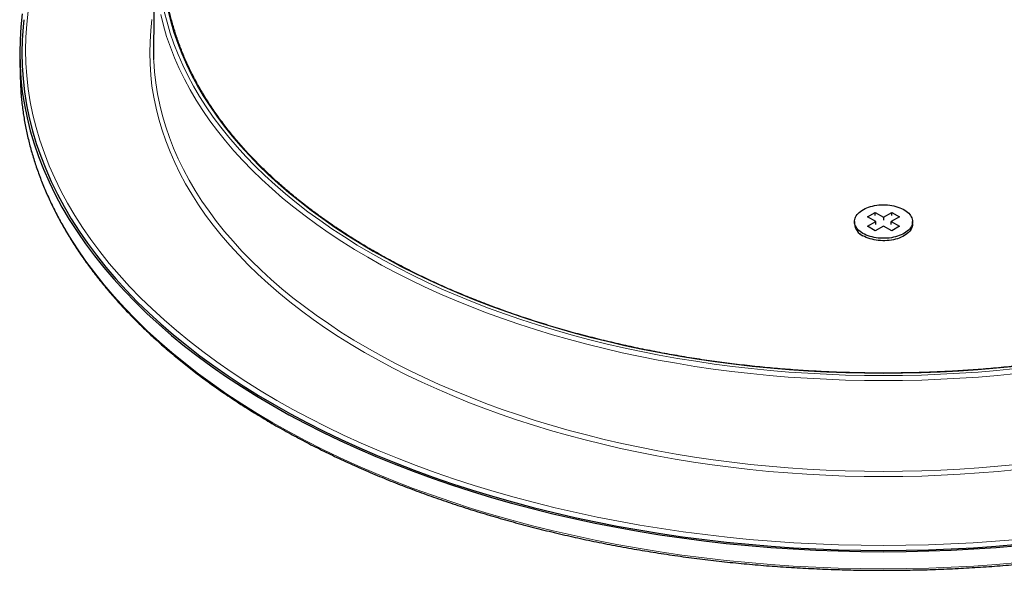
# Model space of a CAD drawing. Header units: millimetres. Extents: x 8 to 2418, y 12 to 2371.
# Tile 33 of 38: x 1880 to 2015, y 968 to 1043. Entities that reach past the tile are written whole.
import ezdxf

# ---------------------------------------------------------------- set-up
doc = ezdxf.new("R2010")
doc.units = ezdxf.units.MM

msp = doc.modelspace()

# ---------------------------------------------------------------- linework, layer by layer
at = {"color": 7, "linetype": 'Continuous', "lineweight": 30}
for p, q in [((1898.11, 1052.01), (1897.98, 1039.58)), ((1879.55, 1037.96), (1879.6, 1035.57)), ((1996.4, 1016.22), (1997.46, 1016.83)), ((1997.46, 1016.83), (1998.59, 1016.18)), ((1997.46, 1016.42), (1997.46, 1016.83)), ((1998.59, 1016.18), (1999.72, 1016.83)), ((1999.72, 1016.83), (2000.78, 1016.22)), ((1999.72, 1016.42), (1999.72, 1016.83)), ((1994.59, 1015.57), (1994.59, 1015.24)), ((1997.53, 1015.57), (1996.4, 1016.22)), ((1996.4, 1014.91), (1997.53, 1015.57)), ((1997.53, 1015.16), (1997.53, 1015.57)), ((1998.59, 1016.18), (1998.59, 1015.77)), ((2000.78, 1016.22), (1999.65, 1015.57)), ((1999.65, 1015.57), (2000.78, 1014.91)), ((1999.65, 1015.16), (1999.65, 1015.57)), ((2002.59, 1015.24), (2002.59, 1015.57)), ((1995.37, 1013.87), (1995.44, 1013.82)), ((1997.46, 1014.3), (1996.4, 1014.91)), ((1998.59, 1014.95), (1997.46, 1014.3)), ((1999.72, 1014.3), (1998.59, 1014.95)), ((2000.78, 1014.91), (1999.72, 1014.3)), ((2001.74, 1013.82), (2001.81, 1013.87))]:
    msp.add_line(p, q, dxfattribs=at)
at = {"color": 7, "linetype": 'Continuous', "lineweight": 30, "flags": 128}
for points in [[(1879.9, 1044.2), (1879.7, 1042.41), (1879.58, 1040.61), (1879.54, 1038.81), (1879.58, 1037.01), (1879.7, 1035.21), (1879.9, 1033.42), (1880.19, 1031.63), (1880.56, 1029.84), (1881, 1028.06), (1881.53, 1026.29), (1882.14, 1024.52), (1882.83, 1022.77), (1883.59, 1021.02), (1884.44, 1019.29), (1885.36, 1017.57), (1886.37, 1015.87), (1887.44, 1014.18), (1888.6, 1012.51), (1889.83, 1010.86), (1891.13, 1009.22), (1892.51, 1007.61), (1893.96, 1006.02), (1895.49, 1004.45), (1897.08, 1002.9), (1898.74, 1001.38), (1900.48, 999.88), (1902.27, 998.41), (1904.14, 996.97), (1906.07, 995.56), (1908.06, 994.18), (1910.12, 992.82), (1912.23, 991.5), (1914.41, 990.21)], [(1880.1, 1043.37), (1880, 1042.4), (1879.88, 1040.6), (1879.84, 1038.81), (1879.88, 1037.02), (1880, 1035.22), (1880.21, 1033.43), (1880.49, 1031.64), (1880.86, 1029.86), (1881.3, 1028.09), (1881.83, 1026.32), (1882.43, 1024.56), (1883.12, 1022.81), (1883.89, 1021.07), (1884.73, 1019.34), (1885.65, 1017.63), (1886.65, 1015.93), (1887.73, 1014.24), (1888.88, 1012.58), (1890.11, 1010.93), (1891.41, 1009.3), (1892.78, 1007.69), (1894.23, 1006.1), (1895.75, 1004.53), (1897.34, 1002.99), (1899, 1001.47), (1900.72, 999.98), (1902.52, 998.52), (1904.38, 997.08), (1906.3, 995.67), (1908.29, 994.29), (1910.34, 992.94), (1912.45, 991.62), (1914.62, 990.34), (1916.85, 989.08), (1919.13, 987.87), (1921.47, 986.68), (1923.86, 985.53), (1926.3, 984.42), (1928.79, 983.35), (1931.33, 982.31), (1933.91, 981.32), (1936.54, 980.36), (1939.21, 979.44), (1941.93, 978.56), (1944.68, 977.73), (1947.47, 976.94), (1950.29, 976.18), (1953.15, 975.48), (1956.03, 974.81), (1958.95, 974.19), (1961.89, 973.61), (1964.86, 973.08), (1967.85, 972.59), (1970.87, 972.15), (1973.9, 971.76), (1976.95, 971.41), (1980.01, 971.1), (1983.09, 970.84), (1986.18, 970.63), (1989.27, 970.47), (1992.37, 970.35), (1995.48, 970.28), (1998.59, 970.26), (2001.7, 970.28), (2004.8, 970.35), (2007.91, 970.47), (2011, 970.63), (2014.09, 970.84), (2017.17, 971.1)], [(1897.98, 1039.58), (1897.97, 1039.22), (1898, 1037.89)], [(1879.6, 1035.57), (1879.63, 1034.62), (1879.7, 1033.39)], [(1995.76, 1013.93), (1995.56, 1014.06), (1995.37, 1014.2), (1995.2, 1014.34), (1995.05, 1014.49), (1994.92, 1014.65), (1994.81, 1014.82), (1994.72, 1014.98), (1994.65, 1015.15), (1994.61, 1015.33), (1994.59, 1015.5), (1994.59, 1015.68), (1994.62, 1015.85), (1994.67, 1016.02), (1994.74, 1016.19), (1994.83, 1016.36), (1994.95, 1016.52), (1995.08, 1016.68), (1995.24, 1016.83), (1995.41, 1016.97), (1995.6, 1017.1), (1995.81, 1017.23), (1996.04, 1017.35), (1996.28, 1017.45), (1996.53, 1017.55), (1996.8, 1017.63), (1997.08, 1017.7), (1997.36, 1017.76), (1997.65, 1017.81), (1997.95, 1017.85), (1998.25, 1017.87), (1998.55, 1017.88), (1998.85, 1017.87), (1999.16, 1017.85), (1999.45, 1017.82), (1999.75, 1017.78), (2000.03, 1017.72), (2000.31, 1017.65), (2000.58, 1017.57), (2000.84, 1017.48), (2001.08, 1017.37), (2001.31, 1017.26), (2001.52, 1017.14), (2001.72, 1017), (2001.9, 1016.86), (2002.06, 1016.71), (2002.2, 1016.56), (2002.32, 1016.4), (2002.42, 1016.23), (2002.49, 1016.06), (2002.55, 1015.89), (2002.58, 1015.72), (2002.59, 1015.54), (2002.57, 1015.37), (2002.54, 1015.2), (2002.48, 1015.02), (2002.4, 1014.86), (2002.29, 1014.69), (2002.17, 1014.53), (2002.02, 1014.38), (2001.86, 1014.23), (2001.67, 1014.09), (2001.47, 1013.96), (2001.25, 1013.84), (2001.02, 1013.73), (2000.77, 1013.63), (2000.51, 1013.54), (2000.24, 1013.46), (1999.96, 1013.4), (1999.67, 1013.34), (1999.38, 1013.3), (1999.08, 1013.27), (1998.78, 1013.26), (1998.48, 1013.26), (1998.17, 1013.27), (1997.87, 1013.29), (1997.58, 1013.33), (1997.29, 1013.38), (1997.01, 1013.45), (1996.73, 1013.52), (1996.47, 1013.61), (1996.22, 1013.71), (1995.98, 1013.81), (1995.76, 1013.93)], [(2002.59, 1015.24), (2002.59, 1015.22), (2002.57, 1015.04), (2002.54, 1014.87), (2002.48, 1014.7), (2002.4, 1014.53), (2002.29, 1014.37), (2002.17, 1014.21), (2002.02, 1014.05), (2001.86, 1013.91), (2001.67, 1013.77), (2001.47, 1013.64), (2001.25, 1013.52), (2001.02, 1013.41), (2000.77, 1013.3), (2000.51, 1013.21), (2000.24, 1013.14), (1999.96, 1013.07), (1999.67, 1013.02), (1999.38, 1012.98), (1999.08, 1012.95), (1998.78, 1012.93), (1998.48, 1012.93), (1998.17, 1012.94), (1997.87, 1012.97), (1997.58, 1013.01), (1997.29, 1013.06), (1997.01, 1013.12), (1996.73, 1013.19), (1996.47, 1013.28), (1996.22, 1013.38), (1995.98, 1013.49), (1995.76, 1013.61)], [(1914.41, 990.21), (1916.64, 988.96), (1918.93, 987.74), (1921.27, 986.55), (1923.67, 985.4), (1926.11, 984.29), (1928.61, 983.21), (1931.16, 982.17), (1933.75, 981.17), (1936.38, 980.21), (1939.06, 979.29), (1941.78, 978.41), (1944.54, 977.57), (1947.34, 976.78), (1950.17, 976.02), (1953.03, 975.31), (1955.92, 974.65), (1958.85, 974.02), (1961.8, 973.45), (1964.78, 972.91), (1967.78, 972.42), (1970.8, 971.98), (1973.84, 971.58), (1976.89, 971.23), (1979.97, 970.93), (1983.05, 970.67), (1986.14, 970.46), (1989.25, 970.29), (1992.36, 970.18), (1995.47, 970.11), (1998.59, 970.08), (2001.71, 970.11), (2004.82, 970.18), (2007.93, 970.29), (2011.03, 970.46), (2014.13, 970.67), (2017.21, 970.93)]]:
    msp.add_lwpolyline(points, dxfattribs=at)
at = {"color": 252, "linetype": 'Continuous', "lineweight": 0, "flags": 128}
for points in [[(1880.72, 1044.55), (1880.52, 1042.77), (1880.39, 1040.99), (1880.35, 1039.2), (1880.39, 1037.41), (1880.52, 1035.63), (1880.72, 1033.84), (1881, 1032.06), (1881.36, 1030.29), (1881.81, 1028.52), (1882.33, 1026.76), (1882.94, 1025.01), (1883.62, 1023.26), (1884.38, 1021.53), (1885.22, 1019.81), (1886.14, 1018.11), (1887.14, 1016.41), (1888.21, 1014.74), (1889.35, 1013.08), (1890.58, 1011.44), (1891.87, 1009.81), (1893.24, 1008.21), (1894.68, 1006.63), (1896.19, 1005.07), (1897.78, 1003.53), (1899.43, 1002.02), (1901.15, 1000.54), (1902.93, 999.08), (1904.79, 997.65), (1906.7, 996.24), (1908.68, 994.87), (1910.72, 993.53), (1912.82, 992.21), (1914.98, 990.93), (1917.2, 989.69), (1919.47, 988.47), (1921.8, 987.3), (1924.18, 986.15), (1926.61, 985.05), (1929.09, 983.98), (1931.62, 982.95), (1934.19, 981.95), (1936.81, 981), (1939.47, 980.09), (1942.17, 979.21), (1944.91, 978.38), (1947.69, 977.59), (1950.5, 976.84), (1953.34, 976.14), (1956.22, 975.48), (1959.12, 974.86), (1962.05, 974.28), (1965.01, 973.75), (1967.99, 973.27), (1970.99, 972.83), (1974.01, 972.43), (1977.04, 972.09), (1980.09, 971.78), (1983.16, 971.53), (1986.23, 971.32), (1989.31, 971.15), (1992.4, 971.04), (1995.49, 970.97), (1998.59, 970.94), (2001.68, 970.97), (2004.78, 971.04), (2007.87, 971.15), (2010.95, 971.32), (2014.02, 971.53), (2017.09, 971.78)], [(2016.9, 994.62), (2014.31, 994.36), (2011.7, 994.14), (2009.09, 993.97), (2006.47, 993.83), (2003.85, 993.73), (2001.22, 993.67), (1998.59, 993.65), (1995.96, 993.67), (1993.33, 993.73), (1990.71, 993.83), (1988.09, 993.97), (1985.47, 994.14), (1982.87, 994.36), (1980.28, 994.62), (1977.7, 994.92), (1975.13, 995.25), (1972.58, 995.62), (1970.05, 996.04), (1967.54, 996.49), (1965.05, 996.97), (1962.58, 997.5), (1960.14, 998.06), (1957.72, 998.66), (1955.33, 999.3), (1952.97, 999.97), (1950.64, 1000.68), (1948.35, 1001.42), (1946.09, 1002.2), (1943.86, 1003.01), (1941.68, 1003.85), (1939.53, 1004.73), (1937.42, 1005.63), (1935.35, 1006.57), (1933.33, 1007.55), (1931.35, 1008.55), (1929.42, 1009.58), (1927.54, 1010.64), (1925.7, 1011.73), (1923.92, 1012.84), (1922.18, 1013.98), (1920.5, 1015.15), (1918.87, 1016.34), (1917.3, 1017.56), (1915.78, 1018.8), (1914.32, 1020.06), (1912.91, 1021.35), (1911.57, 1022.65), (1910.28, 1023.98), (1909.06, 1025.32), (1907.9, 1026.68), (1906.79, 1028.06), (1905.76, 1029.46), (1904.78, 1030.87), (1903.87, 1032.29), (1903.02, 1033.73), (1902.24, 1035.18), (1901.53, 1036.64), (1900.88, 1038.11), (1900.3, 1039.59), (1899.79, 1041.08), (1899.34, 1042.58), (1898.97, 1044.08)], [(1899.46, 1044.53), (1899.84, 1043.03), (1900.28, 1041.54), (1900.79, 1040.06), (1901.37, 1038.59), (1902.01, 1037.12), (1902.72, 1035.67), (1903.5, 1034.22), (1904.34, 1032.79), (1905.25, 1031.37), (1906.22, 1029.97), (1907.25, 1028.58), (1908.35, 1027.21), (1909.5, 1025.86), (1910.72, 1024.52), (1912, 1023.2), (1913.34, 1021.9), (1914.74, 1020.62), (1916.19, 1019.37), (1917.7, 1018.13), (1919.27, 1016.92), (1920.89, 1015.74), (1922.56, 1014.57), (1924.29, 1013.44), (1926.06, 1012.33), (1927.89, 1011.25), (1929.77, 1010.19), (1931.69, 1009.17), (1933.66, 1008.17), (1935.67, 1007.2), (1937.72, 1006.27), (1939.82, 1005.36), (1941.96, 1004.49), (1944.13, 1003.65), (1946.35, 1002.85), (1948.6, 1002.07), (1950.88, 1001.34), (1953.2, 1000.63), (1955.55, 999.96), (1957.92, 999.33), (1960.33, 998.73), (1962.76, 998.17), (1965.21, 997.65), (1967.69, 997.17), (1970.19, 996.72), (1972.71, 996.31), (1975.25, 995.94), (1977.8, 995.6), (1980.37, 995.31), (1982.95, 995.05), (1985.54, 994.83), (1988.14, 994.66), (1990.74, 994.52), (1993.36, 994.42), (1995.97, 994.36), (1998.59, 994.34), (2001.21, 994.36), (2003.82, 994.42), (2006.43, 994.52), (2009.04, 994.66), (2011.64, 994.83), (2014.23, 995.05), (2016.81, 995.31)], [(2016.71, 995.61), (2014.15, 995.36), (2011.57, 995.14), (2008.98, 994.96), (2006.39, 994.83), (2003.79, 994.73), (2001.19, 994.67), (1998.59, 994.65), (1995.99, 994.67), (1993.38, 994.73), (1990.79, 994.83), (1988.19, 994.96), (1985.61, 995.14), (1983.03, 995.36), (1980.47, 995.61), (1977.91, 995.9), (1975.37, 996.23), (1972.85, 996.6), (1970.34, 997.01), (1967.86, 997.46), (1965.39, 997.94), (1962.95, 998.46), (1960.53, 999.02), (1958.14, 999.61), (1955.77, 1000.24), (1953.44, 1000.91), (1951.14, 1001.61), (1948.86, 1002.34), (1946.63, 1003.11), (1944.42, 1003.91), (1942.26, 1004.75), (1940.13, 1005.61), (1938.05, 1006.51), (1936, 1007.44), (1934, 1008.4), (1932.04, 1009.39), (1930.13, 1010.41), (1928.27, 1011.46), (1926.45, 1012.54), (1924.68, 1013.64), (1922.97, 1014.77), (1921.3, 1015.93), (1919.69, 1017.11), (1918.13, 1018.31), (1916.63, 1019.54), (1915.18, 1020.79), (1913.79, 1022.06), (1912.46, 1023.35), (1911.19, 1024.67), (1909.98, 1026), (1908.83, 1027.34), (1907.74, 1028.71), (1906.71, 1030.09), (1905.74, 1031.49), (1904.84, 1032.9), (1904.01, 1034.32), (1903.23, 1035.75), (1902.53, 1037.2), (1901.89, 1038.66), (1901.31, 1040.12), (1900.8, 1041.6), (1900.36, 1043.08), (1899.99, 1044.57)], [(2017.02, 981.41), (2014.41, 981.15), (2011.79, 980.93), (2009.16, 980.75), (2006.52, 980.61), (2003.88, 980.51), (2001.24, 980.45), (1998.59, 980.43), (1995.94, 980.45), (1993.3, 980.51), (1990.65, 980.61), (1988.02, 980.75), (1985.39, 980.93), (1982.77, 981.15), (1980.16, 981.41), (1977.56, 981.71), (1974.98, 982.05), (1972.42, 982.42), (1969.87, 982.84), (1967.34, 983.29), (1964.83, 983.78), (1962.35, 984.31), (1959.89, 984.88), (1957.46, 985.48), (1955.05, 986.12), (1952.68, 986.8), (1950.34, 987.51), (1948.03, 988.26), (1945.75, 989.04), (1943.51, 989.85), (1941.31, 990.7), (1939.15, 991.58), (1937.03, 992.5), (1934.95, 993.45), (1932.91, 994.42), (1930.92, 995.43), (1928.98, 996.47), (1927.08, 997.53), (1925.23, 998.63), (1923.44, 999.75), (1921.69, 1000.9), (1920, 1002.08), (1918.36, 1003.28), (1916.77, 1004.5), (1915.25, 1005.75), (1913.78, 1007.02), (1912.36, 1008.31), (1911.01, 1009.62), (1909.72, 1010.96), (1908.48, 1012.31), (1907.31, 1013.68), (1906.2, 1015.07), (1905.16, 1016.47), (1904.18, 1017.89), (1903.26, 1019.33), (1902.41, 1020.77), (1901.63, 1022.23), (1900.91, 1023.71), (1900.26, 1025.19), (1899.67, 1026.68), (1899.15, 1028.18), (1898.71, 1029.68), (1898.33, 1031.19), (1898.02, 1032.71), (1897.77, 1034.23), (1897.6, 1035.76), (1897.5, 1037.29), (1897.46, 1038.81), (1897.5, 1040.34), (1897.6, 1041.87), (1897.77, 1043.4)], [(1898, 1037.89), (1898.01, 1037.7), (1898.11, 1036.18), (1898.28, 1034.66), (1898.53, 1033.15), (1898.83, 1031.64), (1899.21, 1030.13), (1899.66, 1028.63), (1900.17, 1027.14), (1900.75, 1025.66), (1901.4, 1024.19), (1902.12, 1022.72), (1902.9, 1021.27), (1903.74, 1019.83), (1904.66, 1018.4), (1905.63, 1016.99), (1906.67, 1015.59), (1907.78, 1014.21), (1908.94, 1012.85), (1910.17, 1011.5), (1911.45, 1010.18), (1912.8, 1008.87), (1914.21, 1007.58), (1915.67, 1006.32), (1917.19, 1005.08), (1918.77, 1003.86), (1920.4, 1002.67), (1922.08, 1001.5), (1923.82, 1000.35), (1925.61, 999.24), (1927.44, 998.15)], [(1879.7, 1033.39), (1879.75, 1032.82), (1879.95, 1031.03), (1880.24, 1029.24), (1880.61, 1027.45), (1881.05, 1025.67), (1881.58, 1023.9), (1882.19, 1022.14), (1882.88, 1020.38), (1883.64, 1018.64), (1884.49, 1016.91), (1885.41, 1015.19), (1886.41, 1013.49), (1887.49, 1011.8), (1888.65, 1010.13), (1889.88, 1008.48), (1891.18, 1006.85), (1892.56, 1005.23), (1894.01, 1003.64), (1895.53, 1002.07), (1897.12, 1000.53), (1898.79, 999), (1900.52, 997.51), (1902.32, 996.04), (1904.18, 994.6), (1906.11, 993.19), (1908.1, 991.8), (1910.15, 990.45), (1912.27, 989.13), (1914.44, 987.84), (1916.67, 986.59), (1918.96, 985.37), (1921.3, 984.18), (1923.7, 983.03), (1926.15, 981.92), (1928.64, 980.84), (1931.19, 979.8), (1933.78, 978.81), (1936.41, 977.85), (1939.09, 976.93), (1941.81, 976.05), (1944.56, 975.21), (1947.36, 974.41), (1950.19, 973.66), (1953.05, 972.95), (1955.94, 972.29), (1958.87, 971.66), (1961.82, 971.08), (1964.79, 970.55), (1967.79, 970.06), (1970.81, 969.62), (1973.85, 969.22), (1976.9, 968.87), (1979.97, 968.57), (1983.06, 968.31), (1986.15, 968.1), (1989.25, 967.93), (1992.36, 967.82), (1995.47, 967.75), (1998.59, 967.72), (2001.7, 967.75), (2004.82, 967.82), (2007.93, 967.93), (2011.03, 968.1), (2014.12, 968.31), (2017.21, 968.57)], [(1927.44, 998.15), (1929.33, 997.09), (1931.26, 996.05), (1933.24, 995.05), (1935.27, 994.08), (1937.34, 993.14), (1939.45, 992.23), (1941.6, 991.35), (1943.79, 990.51), (1946.02, 989.69), (1948.28, 988.92), (1950.58, 988.17), (1952.91, 987.47), (1955.27, 986.79), (1957.67, 986.16), (1960.09, 985.56), (1962.53, 984.99), (1965, 984.47), (1967.5, 983.98), (1970.01, 983.53), (1972.55, 983.11), (1975.1, 982.74), (1977.67, 982.4), (1980.25, 982.11), (1982.85, 981.85), (1985.46, 981.63), (1988.07, 981.45), (1990.7, 981.31), (1993.32, 981.22), (1995.96, 981.16), (1998.59, 981.14), (2001.22, 981.16), (2003.86, 981.22), (2006.48, 981.31), (2009.11, 981.45), (2011.72, 981.63), (2014.33, 981.85), (2016.92, 982.11)]]:
    msp.add_lwpolyline(points, dxfattribs=at)
at = {"color": 7, "linetype": 'Continuous', "lineweight": 30}
msp.add_arc((1996.54, 1015.41), 1.96, 184.8462, 246.4739, dxfattribs=at)
for points, knots in [([(2097.56, 1047.67), (2097.55, 1047.52), (2097.49, 1047.09), (2097.38, 1046.4), (2097.24, 1045.59), (2097.07, 1044.77), (2096.88, 1043.96), (2096.68, 1043.15), (2096.45, 1042.34), (2096.2, 1041.54), (2095.93, 1040.73), (2095.64, 1039.93), (2095.34, 1039.13), (2095.01, 1038.33), (2094.66, 1037.54), (2094.3, 1036.75), (2093.91, 1035.96), (2093.5, 1035.17), (2093.08, 1034.39), (2092.63, 1033.61), (2092.17, 1032.84), (2091.69, 1032.07), (2091.18, 1031.3), (2090.66, 1030.54), (2090.12, 1029.78), (2089.56, 1029.03), (2088.99, 1028.28), (2088.39, 1027.54), (2087.78, 1026.8), (2087.14, 1026.07), (2086.49, 1025.34), (2085.82, 1024.62), (2085.14, 1023.9), (2084.43, 1023.19), (2083.71, 1022.48), (2082.97, 1021.78), (2082.21, 1021.09), (2081.44, 1020.4), (2080.65, 1019.72), (2079.84, 1019.05), (2079.02, 1018.38), (2078.18, 1017.72), (2077.32, 1017.07), (2076.45, 1016.42), (2075.56, 1015.78), (2074.65, 1015.15), (2073.73, 1014.53), (2072.79, 1013.91), (2071.84, 1013.3), (2070.88, 1012.7), (2069.89, 1012.11), (2068.9, 1011.52), (2067.89, 1010.94), (2066.86, 1010.38), (2065.82, 1009.82), (2064.77, 1009.27), (2063.71, 1008.72), (2062.63, 1008.19), (2061.53, 1007.67), (2060.43, 1007.15), (2059.31, 1006.64), (2058.18, 1006.15), (2057.04, 1005.66), (2055.88, 1005.18), (2054.71, 1004.71), (2053.54, 1004.26), (2052.35, 1003.81), (2051.15, 1003.37), (2049.94, 1002.94), (2048.71, 1002.52), (2047.48, 1002.11), (2046.24, 1001.71), (2044.99, 1001.32), (2043.72, 1000.94), (2042.45, 1000.58), (2041.17, 1000.22), (2039.89, 999.87), (2038.59, 999.54), (2037.28, 999.21), (2035.97, 998.9), (2034.65, 998.59), (2033.32, 998.3), (2031.99, 998.02), (2030.64, 997.75), (2029.29, 997.49), (2027.94, 997.24), (2026.58, 997.01), (2025.21, 996.78), (2023.84, 996.57), (2022.46, 996.36), (2021.08, 996.17), (2019.69, 995.99), (2018.3, 995.82), (2016.9, 995.67), (2015.5, 995.52), (2014.1, 995.39), (2012.69, 995.26), (2011.29, 995.15), (2009.87, 995.05), (2008.46, 994.97), (2007.04, 994.89), (2005.63, 994.83), (2004.21, 994.77), (2002.79, 994.73), (2001.37, 994.71), (1999.95, 994.69), (1998.52, 994.68), (1997.1, 994.69), (1995.68, 994.71), (1994.26, 994.74), (1992.84, 994.78), (1991.42, 994.83), (1990, 994.9), (1988.59, 994.97), (1987.17, 995.06), (1985.76, 995.16), (1984.35, 995.27), (1982.95, 995.4), (1981.54, 995.53), (1980.15, 995.68), (1978.75, 995.84), (1977.36, 996.01), (1975.97, 996.19), (1974.59, 996.38), (1973.21, 996.59), (1971.84, 996.8), (1970.47, 997.03), (1969.11, 997.27), (1967.76, 997.51), (1966.41, 997.78), (1965.07, 998.05), (1963.73, 998.33), (1962.41, 998.62), (1961.09, 998.93), (1959.77, 999.24), (1958.47, 999.57), (1957.17, 999.91), (1955.88, 1000.25), (1954.61, 1000.61), (1953.34, 1000.98), (1952.08, 1001.36), (1950.82, 1001.75), (1949.58, 1002.15), (1948.35, 1002.56), (1947.13, 1002.98), (1945.92, 1003.41), (1944.72, 1003.85), (1943.53, 1004.3), (1942.35, 1004.76), (1941.19, 1005.23), (1940.04, 1005.71), (1938.89, 1006.19), (1937.76, 1006.69), (1936.65, 1007.2), (1935.54, 1007.71), (1934.45, 1008.24), (1933.37, 1008.77), (1932.31, 1009.32), (1931.26, 1009.87), (1930.22, 1010.43), (1929.2, 1011), (1928.19, 1011.58), (1927.19, 1012.16), (1926.21, 1012.75), (1925.25, 1013.36), (1924.3, 1013.97), (1923.36, 1014.58), (1922.44, 1015.21), (1921.54, 1015.84), (1920.65, 1016.48), (1919.78, 1017.13), (1918.92, 1017.78), (1918.08, 1018.44), (1917.26, 1019.11), (1916.45, 1019.78), (1915.67, 1020.47), (1914.89, 1021.15), (1914.14, 1021.85), (1913.4, 1022.55), (1912.68, 1023.25), (1911.98, 1023.97), (1911.29, 1024.68), (1910.62, 1025.41), (1909.98, 1026.13), (1909.34, 1026.87), (1908.73, 1027.61), (1908.14, 1028.35), (1907.56, 1029.1), (1907, 1029.85), (1906.47, 1030.61), (1905.95, 1031.37), (1905.45, 1032.14), (1904.97, 1032.91), (1904.5, 1033.68), (1904.06, 1034.46), (1903.64, 1035.24), (1903.23, 1036.03), (1902.85, 1036.82), (1902.48, 1037.61), (1902.14, 1038.4), (1901.81, 1039.2), (1901.51, 1040), (1901.22, 1040.8), (1900.96, 1041.61), (1900.71, 1042.41), (1900.48, 1043.22), (1900.28, 1044.03), (1900.09, 1044.84), (1899.93, 1045.66), (1899.78, 1046.47), (1899.69, 1047.05), (1899.65, 1047.35), (1899.65, 1047.38)], [0, 0, 0, 0, 0.002636, 0.007437, 0.012238, 0.017038, 0.021838, 0.026638, 0.031438, 0.036237, 0.041035, 0.045834, 0.050631, 0.055429, 0.060226, 0.065023, 0.069819, 0.074615, 0.07941, 0.084206, 0.089, 0.093795, 0.098589, 0.103383, 0.108176, 0.112969, 0.117762, 0.122555, 0.127347, 0.13214, 0.136932, 0.141723, 0.146515, 0.151307, 0.156098, 0.160889, 0.16568, 0.170471, 0.175262, 0.180053, 0.184844, 0.189635, 0.194425, 0.199216, 0.204007, 0.208797, 0.213588, 0.218379, 0.223169, 0.22796, 0.23275, 0.237541, 0.242331, 0.247122, 0.251913, 0.256703, 0.261494, 0.266285, 0.271076, 0.275866, 0.280657, 0.285448, 0.290239, 0.29503, 0.299821, 0.304612, 0.309403, 0.314194, 0.318985, 0.323776, 0.328567, 0.333358, 0.33815, 0.342941, 0.347732, 0.352524, 0.357315, 0.362106, 0.366898, 0.371689, 0.376481, 0.381272, 0.386064, 0.390855, 0.395647, 0.400439, 0.40523, 0.410022, 0.414814, 0.419605, 0.424397, 0.429189, 0.433981, 0.438772, 0.443564, 0.448356, 0.453148, 0.45794, 0.462732, 0.467523, 0.472315, 0.477107, 0.481899, 0.486691, 0.491483, 0.496275, 0.501067, 0.505859, 0.510651, 0.515442, 0.520234, 0.525026, 0.529818, 0.53461, 0.539402, 0.544194, 0.548986, 0.553777, 0.558569, 0.563361, 0.568153, 0.572945, 0.577736, 0.582528, 0.58732, 0.592112, 0.596903, 0.601695, 0.606487, 0.611278, 0.61607, 0.620861, 0.625653, 0.630444, 0.635236, 0.640027, 0.644819, 0.64961, 0.654401, 0.659193, 0.663984, 0.668775, 0.673567, 0.678358, 0.683149, 0.68794, 0.692731, 0.697522, 0.702313, 0.707104, 0.711895, 0.716686, 0.721477, 0.726267, 0.731058, 0.735849, 0.74064, 0.74543, 0.750221, 0.755011, 0.759802, 0.764593, 0.769383, 0.774174, 0.778964, 0.783755, 0.788545, 0.793336, 0.798126, 0.802917, 0.807707, 0.812498, 0.817288, 0.822079, 0.826869, 0.83166, 0.836451, 0.841242, 0.846032, 0.850823, 0.855615, 0.860406, 0.865197, 0.869989, 0.87478, 0.879572, 0.884364, 0.889157, 0.893949, 0.898742, 0.903535, 0.908329, 0.913122, 0.917916, 0.922711, 0.927505, 0.9323, 0.937096, 0.941892, 0.946688, 0.951484, 0.956281, 0.961079, 0.965877, 0.970675, 0.975474, 0.980273, 0.985072, 0.989872, 0.994672, 0.999472, 1, 1, 1, 1]), ([(1879.71, 1033.37), (1879.71, 1033.31), (1879.74, 1032.94), (1879.8, 1032.27), (1879.9, 1031.37), (1880.03, 1030.47), (1880.17, 1029.57), (1880.34, 1028.67), (1880.52, 1027.78), (1880.73, 1026.88), (1880.95, 1025.99), (1881.2, 1025.1), (1881.47, 1024.21), (1881.75, 1023.32), (1882.06, 1022.44), (1882.38, 1021.55), (1882.73, 1020.67), (1883.1, 1019.8), (1883.48, 1018.92), (1883.89, 1018.05), (1884.31, 1017.18), (1884.76, 1016.32), (1885.22, 1015.45), (1885.7, 1014.59), (1886.21, 1013.74), (1886.73, 1012.89), (1887.27, 1012.04), (1887.83, 1011.2), (1888.41, 1010.36), (1889.01, 1009.53), (1889.63, 1008.7), (1890.26, 1007.87), (1890.92, 1007.06), (1891.59, 1006.24), (1892.28, 1005.43), (1892.99, 1004.63), (1893.72, 1003.83), (1894.46, 1003.04), (1895.23, 1002.25), (1896.01, 1001.47), (1896.81, 1000.69), (1897.63, 999.93), (1898.46, 999.16), (1899.31, 998.41), (1900.18, 997.66), (1901.06, 996.91), (1901.96, 996.18), (1902.88, 995.45), (1903.82, 994.73), (1904.77, 994.01), (1905.73, 993.3), (1906.72, 992.6), (1907.72, 991.91), (1908.73, 991.23), (1909.76, 990.55), (1910.8, 989.88), (1911.86, 989.22), (1912.94, 988.57), (1914.03, 987.92), (1915.13, 987.28), (1916.25, 986.66), (1917.38, 986.04), (1918.53, 985.43), (1919.68, 984.82), (1920.86, 984.23), (1922.04, 983.65), (1923.24, 983.07), (1924.46, 982.5), (1925.68, 981.95), (1926.92, 981.4), (1928.17, 980.86), (1929.43, 980.33), (1930.7, 979.81), (1931.99, 979.31), (1933.28, 978.81), (1934.59, 978.32), (1935.91, 977.84), (1937.24, 977.37), (1938.58, 976.91), (1939.93, 976.46), (1941.29, 976.02), (1942.66, 975.59), (1944.04, 975.17), (1945.43, 974.77), (1946.82, 974.37), (1948.23, 973.98), (1949.65, 973.61), (1951.07, 973.24), (1952.5, 972.89), (1953.94, 972.54), (1955.39, 972.21), (1956.84, 971.89), (1958.3, 971.58), (1959.77, 971.28), (1961.25, 970.99), (1962.73, 970.72), (1964.22, 970.45), (1965.71, 970.19), (1967.21, 969.95), (1968.71, 969.72), (1970.22, 969.5), (1971.74, 969.29), (1973.26, 969.09), (1974.78, 968.91), (1976.31, 968.73), (1977.84, 968.57), (1979.37, 968.42), (1980.91, 968.28), (1982.45, 968.15), (1984, 968.04), (1985.54, 967.93), (1987.09, 967.84), (1988.64, 967.76), (1990.2, 967.69), (1991.75, 967.63), (1993.3, 967.58), (1994.86, 967.55), (1996.42, 967.53), (1997.97, 967.52), (1999.53, 967.52), (2001.09, 967.53), (2002.64, 967.56), (2004.2, 967.59), (2005.75, 967.64), (2007.31, 967.7), (2008.86, 967.77), (2010.41, 967.86), (2011.96, 967.95), (2013.5, 968.06), (2015.04, 968.18), (2016.59, 968.31), (2018.12, 968.45), (2019.66, 968.6), (2021.19, 968.77), (2022.71, 968.95), (2024.24, 969.13), (2025.75, 969.33), (2027.27, 969.54), (2028.78, 969.77), (2030.28, 970), (2031.78, 970.25), (2033.27, 970.5), (2034.76, 970.77), (2036.24, 971.05), (2037.71, 971.34), (2039.18, 971.64), (2040.64, 971.96), (2042.09, 972.28), (2043.54, 972.61), (2044.97, 972.96), (2046.4, 973.32), (2047.83, 973.68), (2049.24, 974.06), (2050.64, 974.45), (2052.04, 974.85), (2053.43, 975.26), (2054.8, 975.68), (2056.17, 976.11), (2057.53, 976.55), (2058.88, 977), (2060.22, 977.46), (2061.54, 977.94), (2062.86, 978.42), (2064.16, 978.91), (2065.46, 979.41), (2066.74, 979.92), (2068.01, 980.44), (2069.27, 980.97), (2070.52, 981.51), (2071.75, 982.06), (2072.98, 982.62), (2074.18, 983.19), (2075.38, 983.77), (2076.57, 984.35), (2077.74, 984.95), (2078.89, 985.55), (2080.03, 986.16), (2081.16, 986.79), (2082.28, 987.42), (2083.38, 988.05), (2084.47, 988.7), (2085.54, 989.36), (2086.59, 990.02), (2087.63, 990.69), (2088.66, 991.37), (2089.67, 992.05), (2090.67, 992.75), (2091.65, 993.45), (2092.61, 994.16), (2093.56, 994.88), (2094.49, 995.6), (2095.4, 996.33), (2096.3, 997.07), (2097.18, 997.81), (2098.05, 998.56), (2098.89, 999.32), (2099.73, 1000.09), (2100.54, 1000.86), (2101.33, 1001.63), (2102.11, 1002.41), (2102.87, 1003.2), (2103.61, 1004), (2104.34, 1004.8), (2105.04, 1005.6), (2105.73, 1006.41), (2106.4, 1007.23), (2107.05, 1008.05), (2107.68, 1008.87), (2108.3, 1009.7), (2108.89, 1010.54), (2109.47, 1011.38), (2110.03, 1012.22), (2110.56, 1013.07), (2111.08, 1013.92), (2111.58, 1014.78), (2112.06, 1015.64), (2112.52, 1016.5), (2112.96, 1017.37), (2113.38, 1018.24), (2113.78, 1019.11), (2114.16, 1019.98), (2114.53, 1020.86), (2114.87, 1021.74), (2115.19, 1022.63), (2115.49, 1023.51), (2115.77, 1024.4), (2116.03, 1025.29), (2116.27, 1026.18), (2116.5, 1027.08), (2116.7, 1027.97), (2116.88, 1028.87), (2117.04, 1029.77), (2117.18, 1030.67), (2117.3, 1031.57), (2117.4, 1032.46), (2117.45, 1033.06), (2117.47, 1033.36)], [0, 0, 0, 0, 0.000953, 0.005226, 0.009498, 0.013771, 0.018044, 0.022318, 0.026591, 0.030866, 0.035141, 0.039416, 0.043692, 0.047969, 0.052246, 0.056524, 0.060802, 0.065081, 0.069361, 0.073642, 0.077923, 0.082205, 0.086487, 0.09077, 0.095054, 0.099338, 0.103623, 0.107909, 0.112195, 0.116481, 0.120768, 0.125056, 0.129344, 0.133632, 0.137921, 0.14221, 0.146499, 0.150789, 0.155079, 0.159369, 0.16366, 0.167951, 0.172241, 0.176533, 0.180824, 0.185115, 0.189407, 0.193698, 0.19799, 0.202282, 0.206574, 0.210866, 0.215158, 0.21945, 0.223742, 0.228034, 0.232326, 0.236618, 0.24091, 0.245202, 0.249494, 0.253786, 0.258077, 0.262369, 0.266661, 0.270953, 0.275244, 0.279536, 0.283828, 0.288119, 0.292411, 0.296702, 0.300993, 0.305285, 0.309576, 0.313867, 0.318158, 0.322449, 0.32674, 0.331031, 0.335322, 0.339613, 0.343904, 0.348194, 0.352485, 0.356775, 0.361066, 0.365356, 0.369647, 0.373937, 0.378227, 0.382518, 0.386808, 0.391098, 0.395388, 0.399678, 0.403968, 0.408258, 0.412548, 0.416838, 0.421128, 0.425418, 0.429708, 0.433997, 0.438287, 0.442577, 0.446867, 0.451156, 0.455446, 0.459736, 0.464025, 0.468315, 0.472604, 0.476894, 0.481184, 0.485473, 0.489763, 0.494052, 0.498342, 0.502631, 0.506921, 0.511211, 0.5155, 0.51979, 0.524079, 0.528369, 0.532659, 0.536948, 0.541238, 0.545527, 0.549817, 0.554107, 0.558396, 0.562686, 0.566976, 0.571266, 0.575555, 0.579845, 0.584135, 0.588425, 0.592715, 0.597005, 0.601295, 0.605585, 0.609875, 0.614165, 0.618455, 0.622746, 0.627036, 0.631326, 0.635617, 0.639907, 0.644198, 0.648488, 0.652779, 0.657069, 0.66136, 0.665651, 0.669942, 0.674233, 0.678524, 0.682815, 0.687106, 0.691397, 0.695688, 0.69998, 0.704271, 0.708562, 0.712854, 0.717145, 0.721437, 0.725729, 0.73002, 0.734312, 0.738604, 0.742896, 0.747188, 0.75148, 0.755772, 0.760064, 0.764356, 0.768648, 0.77294, 0.777233, 0.781525, 0.785817, 0.790109, 0.794401, 0.798694, 0.802986, 0.807278, 0.81157, 0.815862, 0.820153, 0.824445, 0.828737, 0.833028, 0.83732, 0.841611, 0.845902, 0.850192, 0.854483, 0.858773, 0.863063, 0.867352, 0.871642, 0.875931, 0.880219, 0.884507, 0.888795, 0.893082, 0.897369, 0.901655, 0.90594, 0.910225, 0.91451, 0.918794, 0.923077, 0.927359, 0.931641, 0.935922, 0.940203, 0.944483, 0.948762, 0.953041, 0.957318, 0.961596, 0.965872, 0.970148, 0.974424, 0.978698, 0.982973, 0.987247, 0.99152, 0.995793, 1, 1, 1, 1])]:
    msp.add_open_spline(points, degree=3, knots=knots, dxfattribs=at)

doc.saveas('drawing.dxf')
